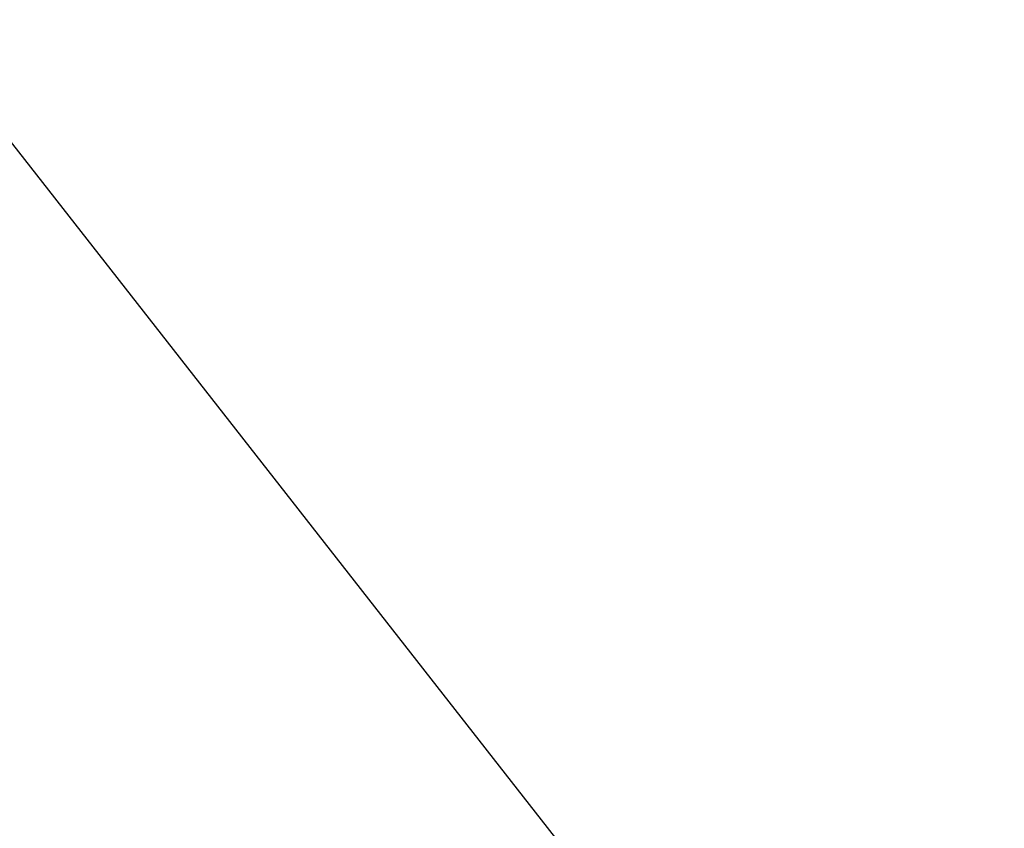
# Model space of a CAD drawing. Header units: metres. Extents: x 1285860 to 1560489, y -721344 to 834863.
# Tile 42 of 215: x 1318668 to 1318834, y 784270 to 784407. Entities that reach past the tile are written whole.
import ezdxf

# ---------------------------------------------------------------- set-up
doc = ezdxf.new("R2010")
doc.units = ezdxf.units.M
doc.header["$LTSCALE"] = 0.2

msp = doc.modelspace()

# ---------------------------------------------------------------- linework, layer by layer
at = {"layer": 'Defpoints', "color": 250, "lineweight": 30}
msp.add_lwpolyline([(1318834.216901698, 784171.6136404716), (1318008.828796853, 785227.1760740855)], dxfattribs=at)

doc.saveas('drawing.dxf')
